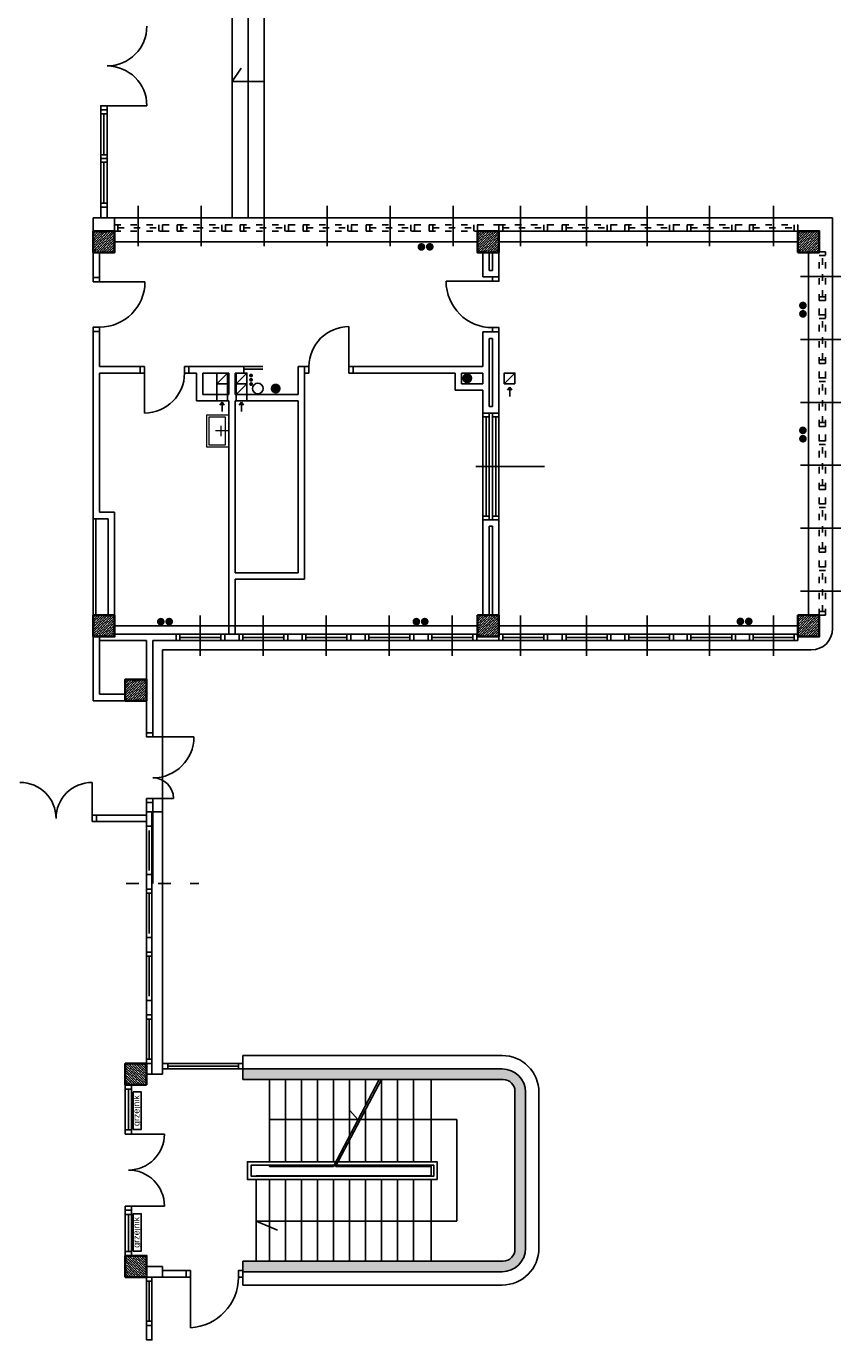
# Model space of a CAD drawing. Header units: millimetres. Extents: x 44889 to 52866, y -11417 to -4315.
# Tile 59 of 74: x 50943 to 51706, y -8939 to -7714. Entities that reach past the tile are written whole.
import ezdxf

# ---------------------------------------------------------------- set-up
doc = ezdxf.new("R2010")
doc.units = ezdxf.units.MM
doc.linetypes.add('ACAD_ISO03W100', pattern=[30, 12, -18])
for name, color, linetype, lineweight in [('kreskowanie', 9, 'Continuous', 18), ('słupy gr0.7', 9, 'Continuous', 35), ('wyposarzenie', 251, 'Continuous', 18)]:
    doc.layers.add(name, color=color, linetype=linetype, lineweight=lineweight)
doc.layers.add('Podkład', color=9, linetype='Continuous')
doc.layers.add('wentylacja', color=7, linetype='Continuous')
doc.styles.get("Standard").update_dxf_attribs({"font": 'arial.ttf', "height": 15})

# ---------------------------------------------------------------- blocks, each defined once
blk = doc.blocks.new('słup 2')
at = {"layer": 'kreskowanie'}
h = blk.add_hatch(dxfattribs=at)
h.set_pattern_fill('ANSI36', color=256, style=0)
h.set_pattern_definition([(45, (-1340, -20), (1.683798, 6.173926), [7.9375, -1.5875, 0, -1.5875])])
h.paths.add_polyline_path([(20, -20), (20, 20), (-20, 20), (-20, -20)])
at = {"layer": 'słupy gr0.7'}
blk.add_lwpolyline([(-20, -20), (20, -20), (20, 20), (-20, 20)], close=True, dxfattribs=at)
blk = doc.blocks.new('kier. went.')
at = {"layer": 'wentylacja'}
for p, q in [((0, 0), (-4, 6)), ((0, 18), (0, 0)), ((0, 0), (4, 6))]:
    blk.add_line(p, q, dxfattribs=at)
blk = doc.blocks.new('umywalka')
at = {"layer": 'wyposarzenie'}
for p, q in [((30.5, 0), (30.5, 25)), ((21, 14), (40, 14))]:
    blk.add_line(p, q, dxfattribs=at)
for points in [[(0, 41), (61, 41), (61, 0), (0, 0)], [(4, 37), (57, 37), (57, 7), (4, 7)]]:
    blk.add_lwpolyline(points, close=True, dxfattribs=at)

msp = doc.modelspace()

# ---------------------------------------------------------------- hatches: boundary and pattern name
at = {"layer": 'Podkład'}
for points in [[(51317.06, -7920.93, 1), (51309.77, -7920.93, 1)], [(51324.9, -7920.87, 1), (51317.61, -7920.87, 1)], [(51674.34, -7975.85, 1), (51667.05, -7975.85, 1)], [(51674.4, -7983.7, 1), (51667.11, -7983.7, 1)], [(51153.84, -8039.67, 1), (51153.84, -8043.32, 1)], [(51153.84, -8043.63, 1), (51153.84, -8047.27, 1)], [(51153.84, -8047.61, 1), (51153.84, -8051.25, 1)], [(51181.67, -8053.67, 1), (51172.19, -8053.67, 1)], [(51361.11, -8044.05, 1), (51351.63, -8044.05, 1)], [(51674.34, -8092.85, 1), (51667.05, -8092.85, 1)], [(51674.4, -8100.7, 1), (51667.11, -8100.7, 1)], [(51072.97, -8272.11, 1), (51065.68, -8272.11, 1)], [(51080.82, -8272.05, 1), (51073.53, -8272.05, 1)], [(51312.33, -8272.11, 1), (51305.04, -8272.11, 1)], [(51320.18, -8272.05, 1), (51312.89, -8272.05, 1)], [(51615.79, -8271.88, 1), (51608.5, -8271.88, 1)], [(51623.64, -8271.82, 1), (51616.35, -8271.82, 1)]]:
    msp.add_hatch(color=256, dxfattribs=at).paths.add_polyline_path(points)
h = msp.add_hatch(dxfattribs=at)
h.set_pattern_fill('ANSI36', color=256, scale=0.5, style=0)
h.set_pattern_definition([(135, (51046.0162, -8876.1753), (-0.841899, 3.086963), [3.96875, -0.79375, 0, -0.79375])])
h.paths.add_polyline_path([(51146.02, -8701.13), (51146.02, -8691.13), (51389.02, -8691.13, -0.4142136), (51411.02, -8713.13), (51411.02, -8859.13, -0.4140959), (51389.03, -8881.13), (51146.02, -8881.18), (51146.02, -8871.18), (51146.02, -8871.18), (51276.02, -8871.18), (51276.02, -8871.18), (51276.02, -8871.18), (51390.02, -8871.18, 0.4110858), (51401.02, -8860.13), (51401.02, -8712.13, 0.4142136), (51390.02, -8701.13)])

# ---------------------------------------------------------------- linework, layer by layer
for p, q in [((51136.02, -7638.63), (51136.02, -7893.63)), ((51151.02, -7638.63), (51151.02, -7893.63)), ((51166.02, -7638.63), (51166.02, -7893.63)), ((51136.02, -7766.13), (51144.46, -7753.45)), ((51136.02, -7766.13), (51166.02, -7766.13)), ((51019.02, -7788.63), (51056.27, -7788.63)), ((51013.02, -7792.63), (51019.02, -7792.63)), ((51013.02, -7838.13), (51013.02, -7792.63)), ((51013.02, -7796.13), (51019.02, -7796.13)), ((51016.02, -7834.63), (51016.02, -7796.13)), ((51016.02, -7834.63), (51016.02, -7796.13)), ((51019.02, -7838.13), (51019.02, -7792.63)), ((51013.02, -7834.63), (51019.02, -7834.63)), ((51013.02, -7838.13), (51019.02, -7838.13)), ((51013.02, -7883.63), (51013.02, -7838.13)), ((51013.02, -7883.63), (51013.02, -7838.13)), ((51019.02, -7883.63), (51019.02, -7838.13)), ((51019.02, -7883.63), (51019.02, -7838.13)), ((51013.02, -7841.63), (51019.02, -7841.63)), ((51016.02, -7880.13), (51016.02, -7841.63)), ((51016.02, -7880.13), (51016.02, -7841.63)), ((51013.02, -7880.13), (51019.02, -7880.13)), ((51013.02, -7893.63), (51013.02, -7883.63)), ((51013.02, -7883.63), (51019.02, -7883.63)), ((51019.02, -7893.63), (51019.02, -7883.63)), ((51048.04, -7882.48), (51048.04, -7920.35)), ((51107.04, -7882.48), (51107.04, -7920.35)), ((51166.04, -7882.48), (51166.04, -7920.35)), ((51225.04, -7882.48), (51225.04, -7920.35)), ((51284.04, -7882.48), (51284.04, -7920.35)), ((51343.04, -7882.48), (51343.04, -7920.35)), ((51406.21, -7882.47), (51406.21, -7920.35)), ((51467.88, -7882.48), (51467.88, -7920.35)), ((51524.88, -7882.47), (51524.88, -7920.35)), ((51583.21, -7882.47), (51583.21, -7920.35)), ((51643.21, -7882.48), (51643.21, -7920.35)), ((51006.02, -7893.63), (51698.52, -7893.63)), ((51006.02, -7906.13), (51006.02, -7893.63)), ((51698.52, -7893.63), (51698.52, -8278.63)), ((51386.02, -7906.13), (51666.02, -7906.13)), ((51006.02, -7949.63), (51006.02, -7926.13)), ((51012.02, -7949.63), (51012.02, -7926.13)), ((51026.85, -7916.13), (51366.85, -7916.13)), ((51371.02, -7949.13), (51371.02, -7926.13)), ((51377.02, -7943.13), (51377.02, -7926.13)), ((51380.02, -7943.13), (51380.02, -7926.13)), ((51386.02, -7916.13), (51666.02, -7916.13)), ((51386.02, -7949.13), (51386.02, -7926.13)), ((51676.02, -7926.13), (51676.02, -8266.13)), ((51006.02, -7949.63), (51012.02, -7949.63)), ((51371.02, -7949.13), (51386.02, -7949.13)), ((51377.02, -7943.13), (51380.02, -7943.13)), ((51668.37, -7948.6), (51706.24, -7948.6)), ((51012.02, -7953.63), (51054.52, -7953.63)), ((51380.02, -7953.13), (51336.52, -7953.13)), ((51006.02, -8175.63), (51006.02, -8000.13)), ((51006.02, -8000.13), (51012.02, -8000.13)), ((51012.02, -8033.13), (51012.02, -8000.13)), ((51245.52, -8033.13), (51245.52, -7995.63)), ((51371.02, -8033.13), (51371.02, -8000.63)), ((51371.02, -8000.63), (51386.02, -8000.63)), ((51386.02, -8076.63), (51386.02, -8000.63)), ((51377.02, -8070.63), (51377.02, -8006.63)), ((51377.02, -8006.63), (51380.02, -8006.63)), ((51380.02, -8070.63), (51380.02, -8006.63)), ((51668.37, -8007.6), (51706.24, -8007.6)), ((51012.02, -8033.13), (51050.02, -8033.13)), ((51050.02, -8039.13), (51050.02, -8033.13)), ((51095.52, -8039.13), (51095.52, -8033.13)), ((51095.52, -8033.13), (51147.02, -8033.13)), ((51147.02, -8039.13), (51147.02, -8033.13)), ((51198.02, -8059.13), (51198.02, -8033.13)), ((51198.02, -8033.13), (51204.02, -8033.13)), ((51204.02, -8232.33), (51204.02, -8033.13)), ((51249.52, -8033.13), (51371.02, -8033.13)), ((51249.52, -8039.13), (51249.52, -8033.13)), ((51012.02, -8039.13), (51050.02, -8039.13)), ((51012.02, -8169.63), (51012.02, -8039.13)), ((51054.02, -8039.13), (51054.02, -8076.63)), ((51095.52, -8039.13), (51102.81, -8039.13)), ((51102.81, -8065.13), (51102.81, -8039.13)), ((51108.81, -8059.13), (51108.81, -8039.13)), ((51108.81, -8039.13), (51133.02, -8039.13)), ((51133.02, -8059.13), (51133.02, -8039.13)), ((51139.02, -8039.13), (51147.02, -8039.13)), ((51139.02, -8059.13), (51139.02, -8039.13)), ((51249.52, -8039.13), (51345.02, -8039.13)), ((51345.02, -8055.13), (51345.02, -8039.13)), ((51351.02, -8049.13), (51351.02, -8039.13)), ((51351.02, -8039.13), (51371.02, -8039.13)), ((51351.02, -8049.13), (51371.02, -8049.13)), ((51371.02, -8049.13), (51371.02, -8039.13)), ((51108.81, -8059.13), (51121.89, -8059.13)), ((51121.89, -8065.13), (51121.89, -8059.13)), ((51121.89, -8059.13), (51131.89, -8059.13)), ((51131.89, -8065.13), (51131.89, -8059.13)), ((51131.89, -8059.13), (51133.02, -8059.13)), ((51139.02, -8059.13), (51140.02, -8059.13)), ((51140.02, -8065.13), (51140.02, -8059.13)), ((51140.02, -8059.13), (51150.02, -8059.13)), ((51150.02, -8065.13), (51150.02, -8059.13)), ((51150.02, -8059.13), (51198.02, -8059.13)), ((51345.02, -8055.13), (51371.02, -8055.13)), ((51371.02, -8076.63), (51371.02, -8055.13)), ((51102.81, -8065.13), (51121.89, -8065.13)), ((51121.89, -8065.13), (51131.89, -8065.13)), ((51131.89, -8065.13), (51133.02, -8065.13)), ((51133.02, -8283.83), (51133.02, -8065.13)), ((51139.02, -8226.33), (51139.02, -8065.13)), ((51139.02, -8065.13), (51140.02, -8065.13)), ((51140.02, -8065.13), (51150.02, -8065.13)), ((51150.02, -8065.13), (51198.02, -8065.13)), ((51198.02, -8226.33), (51198.02, -8065.13)), ((51377.02, -8070.63), (51380.02, -8070.63)), ((51668.37, -8066.6), (51706.24, -8066.6)), ((51371.02, -8076.63), (51386.02, -8076.63)), ((51371.02, -8176.63), (51371.02, -8076.63)), ((51371.02, -8176.63), (51371.02, -8076.63)), ((51371.02, -8080.13), (51377.02, -8080.13)), ((51374.02, -8173.13), (51374.02, -8080.13)), ((51374.02, -8173.13), (51374.02, -8080.13)), ((51377.02, -8176.63), (51377.02, -8076.63)), ((51377.02, -8176.63), (51377.02, -8076.63)), ((51380.02, -8176.63), (51380.02, -8076.63)), ((51380.02, -8176.63), (51380.02, -8076.63)), ((51380.02, -8080.13), (51386.02, -8080.13)), ((51383.02, -8173.13), (51383.02, -8080.13)), ((51383.02, -8173.13), (51383.02, -8080.13)), ((51386.02, -8176.63), (51386.02, -8076.63)), ((51386.02, -8176.63), (51386.02, -8076.63)), ((51428.64, -8126.63), (51364.39, -8126.63)), ((51668.37, -8125.6), (51706.24, -8125.6)), ((51012.02, -8169.63), (51026.02, -8169.63)), ((51026.02, -8266.13), (51026.02, -8169.63)), ((51006.02, -8175.63), (51020.02, -8175.63)), ((51020.02, -8266.13), (51020.02, -8175.63)), ((51371.02, -8173.13), (51377.02, -8173.13)), ((51371.02, -8266.13), (51371.02, -8176.63)), ((51371.02, -8176.63), (51386.02, -8176.63)), ((51377.02, -8266.13), (51377.02, -8182.63)), ((51377.02, -8182.63), (51380.02, -8182.63)), ((51380.02, -8173.13), (51386.02, -8173.13)), ((51380.02, -8266.13), (51380.02, -8182.63)), ((51386.02, -8266.13), (51386.02, -8176.63)), ((51668.37, -8184.6), (51706.24, -8184.6)), ((51139.02, -8226.33), (51198.02, -8226.33)), ((51139.02, -8283.83), (51139.02, -8232.33)), ((51139.02, -8232.33), (51204.02, -8232.33)), ((51668.37, -8243.6), (51706.24, -8243.6)), ((51106.21, -8266.18), (51106.21, -8304.05)), ((51165.21, -8266.18), (51165.21, -8304.05)), ((51224.21, -8266.18), (51224.21, -8304.05)), ((51283.21, -8266.18), (51283.21, -8304.05)), ((51342.21, -8266.18), (51342.21, -8304.05)), ((51406.21, -8266.18), (51406.21, -8304.05)), ((51467.88, -8266.18), (51467.88, -8304.05)), ((51524.88, -8266.18), (51524.88, -8304.05)), ((51583.21, -8266.18), (51583.21, -8304.05)), ((51643.21, -8266.18), (51643.21, -8304.05)), ((51026.02, -8276.13), (51366.02, -8276.13)), ((51386.02, -8276.13), (51666.02, -8276.13)), ((51006.02, -8346.13), (51006.02, -8286.13)), ((51006.02, -8346.13), (51006.02, -8286.13)), ((51012.02, -8340.13), (51012.02, -8286.13)), ((51012.02, -8340.13), (51012.02, -8286.13)), ((51012.02, -8289.83), (51056.02, -8289.83)), ((51026.02, -8283.83), (51083.69, -8283.83)), ((51056.02, -8289.83), (51056.02, -8376.13)), ((51062.02, -8289.83), (51062.02, -8376.13)), ((51062.02, -8289.83), (51083.69, -8289.83)), ((51083.69, -8283.83), (51083.69, -8289.83)), ((51083.69, -8283.83), (51129.19, -8283.83)), ((51083.69, -8283.83), (51129.19, -8283.83)), ((51083.69, -8289.83), (51129.19, -8289.83)), ((51083.69, -8289.83), (51129.19, -8289.83)), ((51087.19, -8283.83), (51087.19, -8289.83)), ((51087.19, -8286.83), (51125.69, -8286.83)), ((51087.19, -8286.83), (51125.69, -8286.83)), ((51125.69, -8283.83), (51125.69, -8289.83)), ((51126.19, -8289.83), (51128.69, -8289.83)), ((51129.19, -8283.83), (51129.19, -8289.83)), ((51129.19, -8283.83), (51142.69, -8283.83)), ((51129.19, -8289.83), (51142.69, -8289.83)), ((51142.69, -8283.83), (51142.69, -8289.83)), ((51142.69, -8283.83), (51188.19, -8283.83)), ((51142.69, -8283.83), (51188.19, -8283.83)), ((51142.69, -8289.83), (51188.19, -8289.83)), ((51142.69, -8289.83), (51188.19, -8289.83)), ((51146.19, -8283.83), (51146.19, -8289.83)), ((51146.19, -8286.83), (51184.69, -8286.83)), ((51146.19, -8286.83), (51184.69, -8286.83)), ((51184.69, -8283.83), (51184.69, -8289.83)), ((51185.19, -8289.83), (51187.69, -8289.83)), ((51188.19, -8283.83), (51188.19, -8289.83)), ((51188.19, -8283.83), (51201.69, -8283.83)), ((51188.19, -8289.83), (51201.69, -8289.83)), ((51201.69, -8283.83), (51201.69, -8289.83)), ((51201.69, -8283.83), (51247.19, -8283.83)), ((51201.69, -8283.83), (51247.19, -8283.83)), ((51201.69, -8289.83), (51247.19, -8289.83)), ((51201.69, -8289.83), (51247.19, -8289.83)), ((51205.19, -8283.83), (51205.19, -8289.83)), ((51205.19, -8286.83), (51243.69, -8286.83)), ((51205.19, -8286.83), (51243.69, -8286.83)), ((51243.69, -8283.83), (51243.69, -8289.83)), ((51244.19, -8289.83), (51246.69, -8289.83)), ((51247.19, -8283.83), (51247.19, -8289.83)), ((51247.19, -8283.83), (51260.69, -8283.83)), ((51247.19, -8289.83), (51260.69, -8289.83)), ((51260.69, -8283.83), (51260.69, -8289.83)), ((51260.69, -8283.83), (51306.19, -8283.83)), ((51260.69, -8283.83), (51306.19, -8283.83)), ((51260.69, -8289.83), (51306.19, -8289.83)), ((51260.69, -8289.83), (51306.19, -8289.83)), ((51264.19, -8283.83), (51264.19, -8289.83)), ((51264.19, -8286.83), (51302.69, -8286.83)), ((51264.19, -8286.83), (51302.69, -8286.83)), ((51302.69, -8283.83), (51302.69, -8289.83)), ((51303.19, -8289.83), (51305.69, -8289.83)), ((51306.19, -8283.83), (51306.19, -8289.83)), ((51306.19, -8283.83), (51319.69, -8283.83)), ((51306.19, -8289.83), (51319.69, -8289.83)), ((51319.69, -8283.83), (51319.69, -8289.83)), ((51319.69, -8283.83), (51365.19, -8283.83)), ((51319.69, -8283.83), (51365.19, -8283.83)), ((51319.69, -8289.83), (51365.19, -8289.83)), ((51319.69, -8289.83), (51365.19, -8289.83)), ((51323.19, -8283.83), (51323.19, -8289.83)), ((51323.19, -8286.83), (51361.69, -8286.83)), ((51323.19, -8286.83), (51361.69, -8286.83)), ((51361.69, -8283.83), (51361.69, -8289.83)), ((51362.19, -8289.83), (51364.69, -8289.83)), ((51365.02, -8289.83), (51385.92, -8289.83)), ((51365.19, -8283.83), (51365.19, -8289.83)), ((51365.19, -8283.83), (51366.02, -8283.83)), ((51386.02, -8283.83), (51386.02, -8289.83)), ((51386.02, -8283.83), (51431.52, -8283.83)), ((51386.02, -8283.83), (51431.52, -8283.83)), ((51386.02, -8289.83), (51431.52, -8289.83)), ((51386.02, -8289.83), (51431.52, -8289.83)), ((51389.52, -8283.83), (51389.52, -8289.83)), ((51389.52, -8286.83), (51428.02, -8286.83)), ((51389.52, -8286.83), (51428.02, -8286.83)), ((51428.02, -8283.83), (51428.02, -8289.83)), ((51428.52, -8289.83), (51431.02, -8289.83)), ((51431.52, -8283.83), (51431.52, -8289.83)), ((51431.52, -8283.83), (51445.36, -8283.83)), ((51431.52, -8289.83), (51445.36, -8289.83)), ((51445.36, -8283.83), (51445.36, -8289.83)), ((51445.36, -8283.83), (51490.86, -8283.83)), ((51445.36, -8283.83), (51490.86, -8283.83)), ((51445.36, -8289.83), (51490.86, -8289.83)), ((51445.36, -8289.83), (51490.86, -8289.83)), ((51448.86, -8283.83), (51448.86, -8289.83)), ((51448.86, -8286.83), (51487.36, -8286.83)), ((51448.86, -8286.83), (51487.36, -8286.83)), ((51487.36, -8283.83), (51487.36, -8289.83)), ((51490.86, -8283.83), (51490.86, -8289.83)), ((51490.86, -8283.83), (51503.86, -8283.83)), ((51490.86, -8289.83), (51503.86, -8289.83)), ((51503.86, -8283.83), (51503.86, -8289.83)), ((51504.03, -8283.83), (51548.53, -8283.83)), ((51504.03, -8283.83), (51549.36, -8283.83)), ((51504.03, -8289.83), (51548.53, -8289.83)), ((51504.03, -8289.83), (51549.36, -8289.83)), ((51507.53, -8283.83), (51507.53, -8289.83)), ((51507.53, -8286.83), (51545.86, -8286.83)), ((51507.53, -8286.83), (51545.86, -8286.83)), ((51545.86, -8283.83), (51545.86, -8289.83)), ((51549.36, -8283.83), (51549.36, -8289.83)), ((51549.36, -8283.83), (51562.36, -8283.83)), ((51549.36, -8289.83), (51562.36, -8289.83)), ((51562.36, -8283.83), (51606.86, -8283.83)), ((51562.36, -8283.83), (51607.69, -8283.83)), ((51562.36, -8283.83), (51562.36, -8289.83)), ((51562.36, -8289.83), (51606.86, -8289.83)), ((51562.36, -8289.83), (51607.69, -8289.83)), ((51565.86, -8283.83), (51565.86, -8289.83)), ((51565.86, -8286.83), (51604.19, -8286.83)), ((51565.86, -8286.83), (51604.19, -8286.83)), ((51604.19, -8283.83), (51604.19, -8289.83)), ((51607.69, -8283.83), (51607.69, -8289.83)), ((51607.69, -8283.83), (51620.69, -8283.83)), ((51607.69, -8289.83), (51620.69, -8289.83)), ((51620.69, -8283.83), (51620.69, -8289.83)), ((51620.69, -8283.83), (51665.19, -8283.83)), ((51620.69, -8283.83), (51666.02, -8283.83)), ((51620.69, -8289.83), (51665.19, -8289.83)), ((51620.69, -8289.83), (51666.02, -8289.83)), ((51624.19, -8283.83), (51624.19, -8289.83)), ((51624.19, -8286.83), (51662.52, -8286.83)), ((51624.19, -8286.83), (51662.52, -8286.83)), ((51662.52, -8283.83), (51662.52, -8289.83)), ((51666.02, -8283.83), (51666.02, -8289.83)), ((51071.02, -8298.63), (51678.52, -8298.63)), ((51071.02, -8298.63), (51071.02, -8517.53)), ((51012.02, -8340.13), (51036.02, -8340.13)), ((51036.02, -8340.13), (51012.02, -8340.13)), ((51006.02, -8346.13), (51036.02, -8346.13)), ((51055.52, -8346.13), (51006.02, -8346.13)), ((51056.02, -8376.13), (51062.02, -8376.13)), ((51062.02, -8380.13), (51100.35, -8380.13)), ((51004.95, -8422.7), (51004.95, -8456.45)), ((51056.02, -8441.63), (51062.02, -8441.63)), ((51056.02, -8441.63), (51056.02, -8517.53)), ((51062.02, -8437.63), (51081.18, -8437.63)), ((51062.02, -8441.63), (51062.02, -8517.53)), ((51008.95, -8459.45), (51008.95, -8453.45)), ((51008.95, -8453.45), (51056.02, -8453.45)), ((51071.02, -8450.13), (51061.02, -8450.13)), ((51071.02, -8686.13), (51071.02, -8450.13)), ((51008.95, -8459.45), (51056.02, -8459.45)), ((51058.52, -8467.63), (51058.52, -8505.13)), ((51058.52, -8526.63), (51058.52, -8564.13)), ((51058.52, -8585.63), (51058.52, -8623.13)), ((51058.52, -8644.63), (51058.52, -8682.13)), ((51061.02, -8686.13), (51056.02, -8686.13)), ((51061.02, -8686.13), (51061.02, -8696.13)), ((51071.02, -8696.13), (51071.02, -8686.13)), ((51146.02, -8678.63), (51389.02, -8678.63)), ((51146.02, -8691.13), (51146.02, -8678.63)), ((51056.02, -8696.13), (51061.02, -8696.13)), ((51061.02, -8696.13), (51071.02, -8696.13)), ((51142.02, -8688.63), (51075.98, -8688.63)), ((51146.02, -8691.13), (51389.02, -8691.13)), ((51146.02, -8691.13), (51146.02, -8701.13)), ((51039.02, -8710.13), (51039.02, -8748.13)), ((51146.02, -8701.13), (51390.02, -8701.13)), ((51171.02, -8701.18), (51171.02, -8778.18)), ((51186.02, -8701.18), (51186.02, -8778.18)), ((51201.02, -8701.18), (51201.02, -8778.18)), ((51216.02, -8701.18), (51216.02, -8778.18)), ((51231.01, -8782.64), (51273.98, -8701.12)), ((51231.02, -8701.18), (51231.02, -8778.18)), ((51275.98, -8701.12), (51233.01, -8782.64)), ((51246.02, -8701.18), (51246.02, -8754.18)), ((51261.02, -8701.18), (51261.02, -8725.57)), ((51276.02, -8701.18), (51276.02, -8778.18)), ((51291.02, -8701.18), (51291.02, -8778.18)), ((51306.02, -8701.18), (51306.02, -8778.18)), ((51322.52, -8701.18), (51322.52, -8778.18)), ((51401.02, -8712.13), (51401.02, -8860.13)), ((51411.02, -8713.13), (51411.02, -8859.13)), ((51423.52, -8713.13), (51423.52, -8859.13)), ((51246.49, -8730.13), (51254, -8738.63)), ((51261.02, -8729.34), (51261.02, -8778.18)), ((51346.52, -8738.68), (51171.02, -8738.68)), ((51346.52, -8833.68), (51346.52, -8738.68)), ((51072.77, -8752.13), (51039.02, -8752.13)), ((51246.02, -8757.97), (51246.02, -8778.18)), ((51171.02, -8781.18), (51171.02, -8782.68)), ((51231, -8782.68), (51171.02, -8782.68)), ((51186.02, -8781.18), (51186.02, -8782.68)), ((51201.02, -8781.18), (51201.02, -8782.68)), ((51216.02, -8781.18), (51216.02, -8782.68)), ((51231.02, -8781.18), (51231.02, -8782.68)), ((51322.52, -8782.68), (51233, -8782.68)), ((51246.02, -8781.18), (51246.02, -8782.68)), ((51261.02, -8781.18), (51261.02, -8782.68)), ((51276.02, -8781.18), (51276.02, -8782.68)), ((51291.02, -8781.18), (51291.02, -8782.68)), ((51306.02, -8781.18), (51306.02, -8782.68)), ((51322.52, -8781.18), (51322.52, -8786.13)), ((51158.52, -8791.18), (51158.52, -8791.68)), ((51322.52, -8791.18), (51158.52, -8791.18)), ((51158.52, -8794.68), (51158.52, -8871.18)), ((51171.02, -8791.18), (51171.02, -8791.68)), ((51171.02, -8794.68), (51171.02, -8871.18)), ((51186.02, -8791.18), (51186.02, -8791.68)), ((51186.02, -8794.68), (51186.02, -8871.18)), ((51201.02, -8791.18), (51201.02, -8791.68)), ((51201.02, -8794.68), (51201.02, -8871.18)), ((51216.02, -8791.18), (51216.02, -8791.68)), ((51216.02, -8794.68), (51216.02, -8871.18)), ((51231.02, -8791.18), (51231.02, -8791.68)), ((51231.02, -8794.68), (51231.02, -8871.18)), ((51246.02, -8791.18), (51246.02, -8791.68)), ((51246.02, -8794.68), (51246.02, -8871.18)), ((51261.02, -8791.18), (51261.02, -8791.68)), ((51261.02, -8794.68), (51261.02, -8871.18)), ((51276.02, -8791.18), (51276.02, -8791.68)), ((51276.02, -8794.68), (51276.02, -8871.18)), ((51291.02, -8791.18), (51291.02, -8791.68)), ((51291.02, -8794.68), (51291.02, -8871.18)), ((51306.02, -8791.18), (51306.02, -8791.68)), ((51306.02, -8794.68), (51306.02, -8871.18)), ((51322.52, -8786.13), (51322.52, -8791.68)), ((51322.52, -8794.68), (51322.52, -8871.18)), ((51072.77, -8819.63), (51039.02, -8819.63)), ((51039.02, -8862.13), (51039.02, -8827.63)), ((51158.52, -8833.68), (51346.52, -8833.68)), ((51158.52, -8833.68), (51178.54, -8842.16)), ((51056.02, -8876.13), (51061.02, -8876.13)), ((51056.02, -8886.13), (51056.02, -8881.13)), ((51061.02, -8876.13), (51071.02, -8876.13)), ((51071.02, -8876.13), (51071.02, -8886.13)), ((51093.02, -8880.13), (51071.02, -8880.13)), ((51093.02, -8886.13), (51093.02, -8880.13)), ((51390.02, -8871.18), (51146.02, -8871.18)), ((51146.02, -8881.18), (51146.02, -8871.18)), ((51389.02, -8881.13), (51146.02, -8881.18)), ((51146.02, -8881.18), (51146.02, -8893.63)), ((51056.02, -8886.13), (51071.02, -8886.13)), ((51058.52, -8927.63), (51058.52, -8890.13)), ((51061.02, -8886.13), (51071.02, -8886.13)), ((51093.02, -8886.13), (51071.02, -8886.13)), ((51097.02, -8886.13), (51097.02, -8933.63)), ((51146.02, -8893.63), (51389.02, -8893.63))]:
    msp.add_line(p, q, dxfattribs=at)
at = {"layer": 'Podkład', "linetype": 'Continuous', "ltscale": 0.5}
msp.add_line((51026.02, -7906.13), (51026.02, -7893.63), dxfattribs=at)
at = {"layer": 'Podkład', "linetype": 'ACAD_ISO03W100', "ltscale": 0.5}
for p, q in [((51026.02, -7900.13), (51071.02, -7900.13)), ((51026.02, -7900.13), (51071.02, -7900.13)), ((51029.02, -7900.13), (51029.02, -7906.13)), ((51067.52, -7900.13), (51067.52, -7906.13)), ((51071.02, -7900.13), (51071.02, -7906.13)), ((51071.02, -7900.13), (51084.52, -7900.13)), ((51084.52, -7900.13), (51084.52, -7906.13)), ((51084.52, -7900.13), (51130.02, -7900.13)), ((51084.52, -7900.13), (51130.02, -7900.13)), ((51088.02, -7900.13), (51088.02, -7906.13)), ((51126.52, -7900.13), (51126.52, -7906.13)), ((51130.02, -7900.13), (51130.02, -7906.13)), ((51130.02, -7900.13), (51143.52, -7900.13)), ((51143.52, -7900.13), (51143.52, -7906.13)), ((51143.52, -7900.13), (51189.02, -7900.13)), ((51143.52, -7900.13), (51189.02, -7900.13)), ((51147.02, -7900.13), (51147.02, -7906.13)), ((51185.52, -7900.13), (51185.52, -7906.13)), ((51189.02, -7900.13), (51189.02, -7906.13)), ((51189.02, -7900.13), (51202.52, -7900.13)), ((51202.52, -7900.13), (51202.52, -7906.13)), ((51202.52, -7900.13), (51248.02, -7900.13)), ((51202.52, -7900.13), (51248.02, -7900.13)), ((51206.02, -7900.13), (51206.02, -7906.13)), ((51244.52, -7900.13), (51244.52, -7906.13)), ((51248.02, -7900.13), (51248.02, -7906.13)), ((51248.02, -7900.13), (51261.52, -7900.13)), ((51261.52, -7900.13), (51261.52, -7906.13)), ((51261.52, -7900.13), (51307.02, -7900.13)), ((51261.52, -7900.13), (51307.02, -7900.13)), ((51265.02, -7900.13), (51265.02, -7906.13)), ((51303.52, -7900.13), (51303.52, -7906.13)), ((51307.02, -7900.13), (51307.02, -7906.13)), ((51307.02, -7900.13), (51320.52, -7900.13)), ((51320.52, -7900.13), (51320.52, -7906.13)), ((51320.52, -7900.13), (51366.02, -7900.13)), ((51320.52, -7900.13), (51366.02, -7900.13)), ((51324.02, -7900.13), (51324.02, -7906.13)), ((51362.52, -7900.13), (51362.52, -7906.13)), ((51366.02, -7900.13), (51385.92, -7900.13)), ((51366.02, -7900.13), (51366.02, -7906.13)), ((51366.02, -7900.13), (51366.85, -7900.13)), ((51386.02, -7900.13), (51386.02, -7906.13)), ((51386.02, -7900.13), (51431.52, -7900.13)), ((51386.02, -7900.13), (51431.52, -7900.13)), ((51389.52, -7900.13), (51389.52, -7906.13)), ((51428.02, -7900.13), (51428.02, -7906.13)), ((51431.52, -7900.13), (51431.52, -7906.13)), ((51431.52, -7900.13), (51445.36, -7900.13)), ((51445.36, -7900.13), (51445.36, -7906.13)), ((51445.36, -7900.13), (51490.86, -7900.13)), ((51445.36, -7900.13), (51490.86, -7900.13)), ((51448.86, -7900.13), (51448.86, -7906.13)), ((51487.36, -7900.13), (51487.36, -7906.13)), ((51490.86, -7900.13), (51490.86, -7906.13)), ((51490.86, -7900.13), (51503.86, -7900.13)), ((51503.86, -7900.13), (51503.86, -7906.13)), ((51504.03, -7900.13), (51548.53, -7900.13)), ((51504.03, -7900.13), (51549.36, -7900.13)), ((51507.53, -7900.13), (51507.53, -7906.13)), ((51545.86, -7900.13), (51545.86, -7906.13)), ((51549.36, -7900.13), (51549.36, -7906.13)), ((51549.36, -7900.13), (51562.36, -7900.13)), ((51562.36, -7900.13), (51606.86, -7900.13)), ((51562.36, -7900.13), (51607.69, -7900.13)), ((51562.36, -7900.13), (51562.36, -7906.13)), ((51565.86, -7900.13), (51565.86, -7906.13)), ((51604.19, -7900.13), (51604.19, -7906.13)), ((51607.69, -7900.13), (51607.69, -7906.13)), ((51607.69, -7900.13), (51620.69, -7900.13)), ((51620.69, -7900.13), (51620.69, -7906.13)), ((51620.69, -7900.13), (51665.19, -7900.13)), ((51620.69, -7900.13), (51666.02, -7900.13)), ((51624.19, -7900.13), (51624.19, -7906.13)), ((51662.52, -7900.13), (51662.52, -7906.13)), ((51666.02, -7900.13), (51666.02, -7906.13)), ((51026.02, -7906.13), (51071.02, -7906.13)), ((51026.02, -7906.13), (51071.02, -7906.13)), ((51029.02, -7903.13), (51067.52, -7903.13)), ((51029.02, -7903.13), (51067.52, -7903.13)), ((51068.02, -7906.13), (51070.52, -7906.13)), ((51071.02, -7906.13), (51084.52, -7906.13)), ((51084.52, -7906.13), (51130.02, -7906.13)), ((51084.52, -7906.13), (51130.02, -7906.13)), ((51088.02, -7903.13), (51126.52, -7903.13)), ((51088.02, -7903.13), (51126.52, -7903.13)), ((51127.02, -7906.13), (51129.52, -7906.13)), ((51130.02, -7906.13), (51143.52, -7906.13)), ((51143.52, -7906.13), (51189.02, -7906.13)), ((51143.52, -7906.13), (51189.02, -7906.13)), ((51147.02, -7903.13), (51185.52, -7903.13)), ((51147.02, -7903.13), (51185.52, -7903.13)), ((51186.02, -7906.13), (51188.52, -7906.13)), ((51189.02, -7906.13), (51202.52, -7906.13)), ((51202.52, -7906.13), (51248.02, -7906.13)), ((51202.52, -7906.13), (51248.02, -7906.13)), ((51206.02, -7903.13), (51244.52, -7903.13)), ((51206.02, -7903.13), (51244.52, -7903.13)), ((51245.02, -7906.13), (51247.52, -7906.13)), ((51248.02, -7906.13), (51261.52, -7906.13)), ((51261.52, -7906.13), (51307.02, -7906.13)), ((51261.52, -7906.13), (51307.02, -7906.13)), ((51265.02, -7903.13), (51303.52, -7903.13)), ((51265.02, -7903.13), (51303.52, -7903.13)), ((51304.02, -7906.13), (51306.52, -7906.13)), ((51307.02, -7906.13), (51320.52, -7906.13)), ((51320.52, -7906.13), (51366.02, -7906.13)), ((51320.52, -7906.13), (51366.02, -7906.13)), ((51324.02, -7903.13), (51362.52, -7903.13)), ((51324.02, -7903.13), (51362.52, -7903.13)), ((51363.02, -7906.13), (51365.52, -7906.13)), ((51386.02, -7906.13), (51431.52, -7906.13)), ((51386.02, -7906.13), (51431.52, -7906.13)), ((51389.52, -7903.13), (51428.02, -7903.13)), ((51389.52, -7903.13), (51428.02, -7903.13)), ((51428.52, -7906.13), (51431.02, -7906.13)), ((51431.52, -7906.13), (51445.36, -7906.13)), ((51445.36, -7906.13), (51490.86, -7906.13)), ((51445.36, -7906.13), (51490.86, -7906.13)), ((51448.86, -7903.13), (51487.36, -7903.13)), ((51448.86, -7903.13), (51487.36, -7903.13)), ((51490.86, -7906.13), (51503.86, -7906.13)), ((51504.03, -7906.13), (51548.53, -7906.13)), ((51504.03, -7906.13), (51549.36, -7906.13)), ((51507.53, -7903.13), (51545.86, -7903.13)), ((51507.53, -7903.13), (51545.86, -7903.13)), ((51549.36, -7906.13), (51562.36, -7906.13)), ((51562.36, -7906.13), (51606.86, -7906.13)), ((51562.36, -7906.13), (51607.69, -7906.13)), ((51565.86, -7903.13), (51604.19, -7903.13)), ((51565.86, -7903.13), (51604.19, -7903.13)), ((51607.69, -7906.13), (51620.69, -7906.13)), ((51620.69, -7906.13), (51665.19, -7906.13)), ((51620.69, -7906.13), (51666.02, -7906.13)), ((51624.19, -7903.13), (51662.52, -7903.13)), ((51624.19, -7903.13), (51662.52, -7903.13)), ((51686.02, -7925.63), (51692.02, -7925.63)), ((51686.02, -7971.13), (51686.02, -7925.63)), ((51686.02, -7971.13), (51686.02, -7925.63)), ((51692.02, -7971.13), (51692.02, -7925.63)), ((51692.02, -7971.13), (51692.02, -7925.63)), ((51692.02, -7928.63), (51692.02, -7926.13)), ((51686.02, -7929.13), (51692.02, -7929.13)), ((51689.02, -7967.63), (51689.02, -7929.13)), ((51689.02, -7967.63), (51689.02, -7929.13)), ((51686.02, -7967.63), (51692.02, -7967.63)), ((51686.02, -7984.63), (51686.02, -7971.13)), ((51686.02, -7971.13), (51692.02, -7971.13)), ((51692.02, -7984.63), (51692.02, -7971.13)), ((51686.02, -7984.63), (51686.02, -7983.8)), ((51686.02, -7984.63), (51692.02, -7984.63)), ((51686.02, -8030.13), (51686.02, -7984.63)), ((51686.02, -8030.13), (51686.02, -7984.63)), ((51686.02, -7988.13), (51692.02, -7988.13)), ((51689.02, -8026.63), (51689.02, -7988.13)), ((51689.02, -8026.63), (51689.02, -7988.13)), ((51692.02, -8030.13), (51692.02, -7984.63)), ((51692.02, -8030.13), (51692.02, -7984.63)), ((51692.02, -7987.63), (51692.02, -7985.13)), ((51686.02, -8026.63), (51692.02, -8026.63)), ((51686.02, -8043.63), (51686.02, -8030.13)), ((51686.02, -8030.13), (51692.02, -8030.13)), ((51692.02, -8043.63), (51692.02, -8030.13)), ((51686.02, -8043.63), (51692.02, -8043.63)), ((51686.02, -8089.13), (51686.02, -8043.63)), ((51686.02, -8089.13), (51686.02, -8043.63)), ((51686.02, -8047.13), (51692.02, -8047.13)), ((51689.02, -8085.63), (51689.02, -8047.13)), ((51689.02, -8085.63), (51689.02, -8047.13)), ((51692.02, -8089.13), (51692.02, -8043.63)), ((51692.02, -8089.13), (51692.02, -8043.63)), ((51686.02, -8085.63), (51692.02, -8085.63)), ((51686.02, -8102.63), (51686.02, -8089.13)), ((51686.02, -8089.13), (51692.02, -8089.13)), ((51692.02, -8102.63), (51692.02, -8089.13)), ((51686.02, -8102.63), (51692.02, -8102.63)), ((51686.02, -8148.13), (51686.02, -8102.63)), ((51686.02, -8148.13), (51686.02, -8102.63)), ((51686.02, -8106.13), (51692.02, -8106.13)), ((51689.02, -8144.63), (51689.02, -8106.13)), ((51689.02, -8144.63), (51689.02, -8106.13)), ((51692.02, -8148.13), (51692.02, -8102.63)), ((51692.02, -8148.13), (51692.02, -8102.63)), ((51686.02, -8144.63), (51692.02, -8144.63)), ((51686.02, -8161.63), (51686.02, -8148.13)), ((51686.02, -8148.13), (51692.02, -8148.13)), ((51692.02, -8161.63), (51692.02, -8148.13)), ((51686.02, -8161.63), (51692.02, -8161.63)), ((51686.02, -8207.13), (51686.02, -8161.63)), ((51686.02, -8207.13), (51686.02, -8161.63)), ((51686.02, -8165.13), (51692.02, -8165.13)), ((51689.02, -8203.63), (51689.02, -8165.13)), ((51689.02, -8203.63), (51689.02, -8165.13)), ((51692.02, -8207.13), (51692.02, -8161.63)), ((51692.02, -8207.13), (51692.02, -8161.63)), ((51686.02, -8203.63), (51692.02, -8203.63)), ((51686.02, -8220.63), (51686.02, -8207.13)), ((51686.02, -8207.13), (51692.02, -8207.13)), ((51692.02, -8220.63), (51692.02, -8207.13)), ((51686.02, -8220.63), (51692.02, -8220.63)), ((51686.02, -8266.13), (51686.02, -8220.63)), ((51686.02, -8266.13), (51686.02, -8220.63)), ((51692.02, -8266.13), (51692.02, -8220.63)), ((51692.02, -8266.13), (51692.02, -8220.63)), ((51686.02, -8224.13), (51692.02, -8224.13)), ((51689.02, -8262.63), (51689.02, -8224.13)), ((51689.02, -8262.63), (51689.02, -8224.13)), ((51686.02, -8262.63), (51692.02, -8262.63)), ((51686.02, -8266.13), (51692.02, -8266.13))]:
    msp.add_line(p, q, dxfattribs=at)
at = {"layer": 'Podkład', "ltscale": 0.1}
for p, q in [((51147.02, -8033.13), (51165.02, -8033.13)), ((51147.02, -8035.63), (51165.02, -8035.63)), ((51006.02, -8175.63), (51006.02, -8266.13)), ((51008.52, -8175.63), (51008.52, -8266.13))]:
    msp.add_line(p, q, dxfattribs=at)
at = {"layer": 'Podkład', "ltscale": 0.2}
for p, q in [((51121.91, -8049.13), (51121.89, -8059.13)), ((51131.91, -8049.13), (51131.89, -8059.13))]:
    msp.add_line(p, q, dxfattribs=at)
at = {"layer": 'Podkład', "ltscale": 0.3}
for p, q in [((51121.91, -8049.13), (51131.91, -8039.13)), ((51140.02, -8049.13), (51150.02, -8039.13)), ((51140.02, -8059.13), (51150.02, -8049.13)), ((51390.99, -8049.13), (51400.99, -8039.13))]:
    msp.add_line(p, q, dxfattribs=at)
at = {"layer": 'Podkład', "linetype": 'ACAD_ISO03W100'}
msp.add_line((51036.81, -8517.53), (51104.98, -8517.53), dxfattribs=at)
at = {"layer": 'Podkład'}
for points in [[(51019.02, -7788.63), (51019.02, -7792.63), (51013.02, -7792.63), (51013.02, -7788.63)], [(51012.02, -7953.63), (51012.02, -7949.63), (51006.02, -7949.63), (51006.02, -7953.63)], [(51380.02, -7949.13), (51380.02, -7953.13), (51386.02, -7953.13), (51386.02, -7949.13)], [(51012.02, -7996.13), (51012.02, -8000.13), (51006.02, -8000.13), (51006.02, -7996.13)], [(51380.02, -7996.63), (51380.02, -8000.63), (51386.02, -8000.63), (51386.02, -7996.63)], [(51054.02, -8033.13), (51050.02, -8033.13), (51050.02, -8039.13), (51054.02, -8039.13)], [(51091.52, -8033.13), (51095.52, -8033.13), (51095.52, -8039.13), (51091.52, -8039.13)], [(51208.02, -8039.13), (51204.02, -8039.13), (51204.02, -8033.13), (51208.02, -8033.13)], [(51245.52, -8039.13), (51249.52, -8039.13), (51249.52, -8033.13), (51245.52, -8033.13)], [(51056.02, -8376.13), (51056.02, -8380.13), (51062.02, -8380.13), (51062.02, -8376.13)], [(51056.02, -8437.63), (51056.02, -8441.63), (51062.02, -8441.63), (51062.02, -8437.63)], [(51004.95, -8459.45), (51008.95, -8459.45), (51008.95, -8453.45), (51004.95, -8453.45)], [(51056.02, -8463.63), (51061.02, -8463.63), (51061.02, -8450.13), (51056.02, -8450.13)], [(51056.02, -8509.13), (51061.02, -8509.13), (51061.02, -8463.63), (51056.02, -8463.63)], [(51056.02, -8522.63), (51061.02, -8522.63), (51061.02, -8509.13), (51056.02, -8509.13)], [(51056.02, -8568.13), (51061.02, -8568.13), (51061.02, -8522.63), (51056.02, -8522.63)], [(51056.02, -8522.63), (51061.02, -8522.63), (51061.02, -8526.63), (51056.02, -8526.63)], [(51056.02, -8581.63), (51061.02, -8581.63), (51061.02, -8568.13), (51056.02, -8568.13)], [(51056.02, -8627.13), (51061.02, -8627.13), (51061.02, -8581.63), (51056.02, -8581.63)], [(51056.02, -8581.63), (51061.02, -8581.63), (51061.02, -8585.63), (51056.02, -8585.63)], [(51056.02, -8640.63), (51061.02, -8640.63), (51061.02, -8627.13), (51056.02, -8627.13)], [(51056.02, -8686.13), (51061.02, -8686.13), (51061.02, -8640.63), (51056.02, -8640.63)], [(51056.02, -8640.63), (51061.02, -8640.63), (51061.02, -8644.63), (51056.02, -8644.63)], [(51056.02, -8686.13), (51061.02, -8686.13), (51061.02, -8682.13), (51056.02, -8682.13)], [(51075.98, -8691.13), (51071.02, -8691.13), (51071.02, -8686.18), (51075.98, -8686.13)], [(51146.02, -8686.18), (51071.02, -8686.18), (51071.02, -8691.13), (51146.02, -8691.13)], [(51146.02, -8691.13), (51142.02, -8691.13), (51142.02, -8686.13), (51146.02, -8686.13)], [(51042.02, -8748.13), (51036.02, -8748.13), (51036.02, -8706.13), (51042.02, -8706.13)], [(51036.02, -8710.13), (51042.02, -8710.13), (51042.02, -8706.13), (51036.02, -8706.13)], [(51043.52, -8747.77), (51043.52, -8712.77), (51051.02, -8712.77), (51051.02, -8747.77)], [(51036.02, -8748.13), (51036.02, -8752.13), (51042.02, -8752.13), (51042.02, -8748.13)], [(51036.02, -8752.13), (51042.02, -8752.13), (51042.02, -8748.13), (51036.02, -8748.13)], [(51036.02, -8819.63), (51036.02, -8823.63), (51042.02, -8823.63), (51042.02, -8819.63)], [(51036.02, -8866.13), (51042.02, -8866.13), (51042.02, -8823.63), (51036.02, -8823.63)], [(51036.02, -8827.63), (51042.02, -8827.63), (51042.02, -8823.63), (51036.02, -8823.63)], [(51043.52, -8861.8), (51043.52, -8826.8), (51051.02, -8826.8), (51051.02, -8861.8)], [(51036.02, -8866.13), (51042.02, -8866.13), (51042.02, -8862.13), (51036.02, -8862.13)], [(51097.02, -8886.13), (51093.02, -8886.13), (51093.02, -8880.13), (51097.02, -8880.13)], [(51146.02, -8886.13), (51142.02, -8886.13), (51142.02, -8880.13), (51146.02, -8880.13)], [(51056.02, -8886.13), (51061.02, -8886.13), (51061.02, -8931.63), (51056.02, -8931.63)], [(51056.02, -8886.13), (51061.02, -8886.13), (51061.02, -8890.13), (51056.02, -8890.13)], [(51056.02, -8931.63), (51061.02, -8931.63), (51061.02, -8927.63), (51056.02, -8927.63)], [(51056.02, -8931.63), (51061.02, -8931.63), (51061.02, -8945.13), (51056.02, -8945.13)]]:
    msp.add_lwpolyline(points, close=True, dxfattribs=at)
at = {"layer": 'Podkład', "ltscale": 0.3}
for points in [[(51131.91, -8049.13), (51131.91, -8039.13), (51121.91, -8039.13), (51121.91, -8049.13)], [(51150.02, -8049.13), (51150.02, -8039.13), (51140.02, -8039.13), (51140.02, -8049.13)], [(51150.02, -8059.13), (51150.02, -8049.13), (51140.02, -8049.13), (51140.02, -8059.13)], [(51400.99, -8049.13), (51400.99, -8039.13), (51390.99, -8039.13), (51390.99, -8049.13)]]:
    msp.add_lwpolyline(points, close=True, dxfattribs=at)
at = {"layer": 'Podkład'}
for points in [[(51235.37, -8778.18), (51328.02, -8778.18), (51328.02, -8794.68), (51150.52, -8794.68), (51150.52, -8778.18), (51233.37, -8778.18)], [(51233.79, -8781.18), (51325.02, -8781.18), (51325.02, -8791.68), (51154.02, -8791.68), (51154.02, -8781.18), (51231.79, -8781.18)]]:
    msp.add_lwpolyline(points, dxfattribs=at)
msp.add_circle((51160.19, -8053.65), 5, dxfattribs=at)
for centre, radius, start, end in [((51019.02, -7714.13), 37.25, 270, 360), ((51019.02, -7788.63), 37.25, 0, 90), ((51380.02, -7953.13), 43.5, 180, 270), ((51678.52, -8278.63), 20, 270, 0), ((51062.02, -8380.13), 38.33, 270, 0), ((50937.45, -8456.45), 33.75, 0, 90), ((51004.95, -8456.45), 33.75, 90, 180), ((51062.02, -8437.63), 19.17, 0, 90), ((51389.02, -8713.13), 34.5, 0, 90), ((51389.02, -8713.13), 22, 0, 90), ((51390.02, -8712.13), 11, 0, 90), ((51039.02, -8752.13), 33.75, 270, 0), ((51039.02, -8819.63), 33.75, 0, 90), ((51389.02, -8859.13), 22, 270, 0), ((51389.02, -8859.13), 34.5, 270, 0), ((51389.93, -8860.09), 11.08, 270.4331, 359.82057), ((51094.66, -8886.32), 47.36, 272.85705, 0.23927)]:
    msp.add_arc(centre, radius, start, end, dxfattribs=at)
at = {"layer": 'Podkład', "ltscale": 0.5}
for centre, radius, start, end in [((51012.02, -7953.63), 42.5, 270, 360), ((51245.52, -8033.13), 37.5, 90, 180), ((51054.02, -8039.13), 37.5, 270, 0)]:
    msp.add_arc(centre, radius, start, end, dxfattribs=at)

# ---------------------------------------------------------------- block references
at = {"layer": 'Podkład', "yscale": 0.5, "zscale": 0.5}
for p, xscale in [((51016.02, -7916.13), 0.5), ((51376.02, -7916.13), 0.5), ((51676.02, -7916.13), 0.5), ((51016.02, -8276.13), 0.5), ((51376.02, -8276.13), 0.5), ((51676.02, -8276.13), 0.5), ((51046.02, -8336.13), 0.5), ((51046.02, -8696.13), -0.5), ((51046.02, -8876.13), -0.5)]:
    msp.add_blockref('słup 2', p, dxfattribs=dict(at, xscale=xscale))
at = {"layer": 'Podkład', "xscale": -0.5, "yscale": 0.5, "zscale": 0.5, "rotation": 180}
for p in [(51396.15, -8052.26), (51126.69, -8066.32), (51144.81, -8066.32)]:
    msp.add_blockref('kier. went.', p, dxfattribs=at)
at = {"layer": 'Podkład', "ltscale": 0.5, "xscale": 0.5, "yscale": 0.5, "zscale": 0.5, "rotation": 90}
msp.add_blockref('umywalka', (51133.02, -8108.67), dxfattribs=at)

# ---------------------------------------------------------------- texts
at = {"layer": 'Podkład', "char_height": 6, "width": 50, "attachment_point": 5, "rotation": 90}
for insert in [(51047.27, -8730.27), (51047.27, -8844.3)]:
    msp.add_mtext('grzejnik', dxfattribs=dict(at, insert=insert))

doc.saveas('drawing.dxf')
